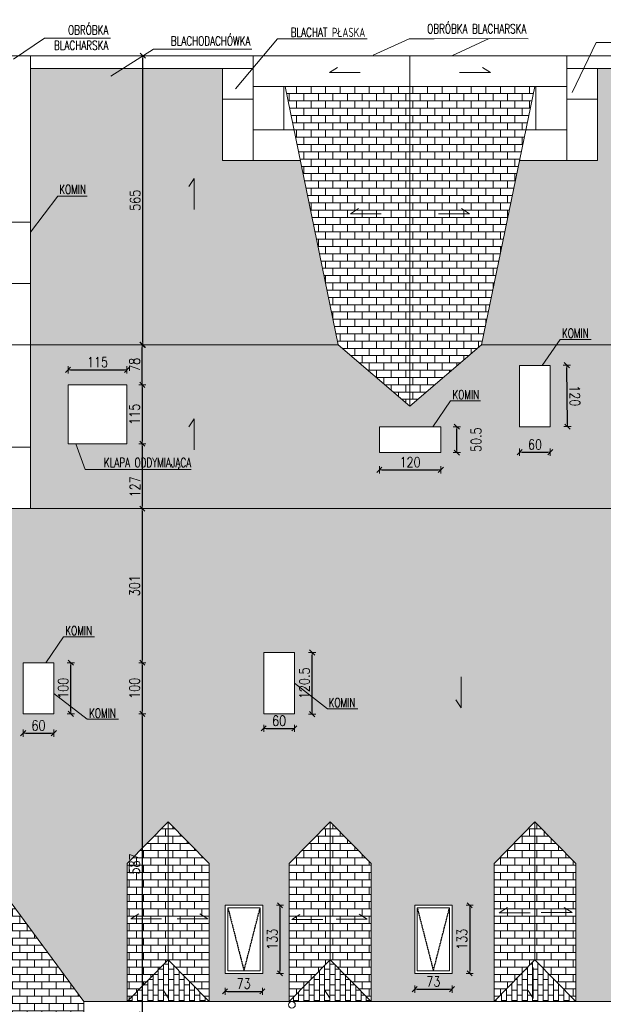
# Model space of a CAD drawing. Header units: millimetres. Extents: x 5973 to 39040, y 4443 to 37727.
# Tile 20 of 52: x 7624 to 8764, y 21206 to 23130. Entities that reach past the tile are written whole.
import ezdxf

# ---------------------------------------------------------------- set-up
doc = ezdxf.new("R2010")
doc.units = ezdxf.units.MM
doc.linetypes.add('DASHDOT', pattern=[1, 0.5, -0.25, 0, -0.25])
for name, color, linetype, lineweight in [('!MODUS_OPIS', 3, 'Continuous', 13), ('Cienka', 3, 'Continuous', 9), ('Widok', 1, 'Continuous', 15), ('WYMIAROWANIE', 1, 'Continuous', 18)]:
    doc.layers.add(name, color=color, linetype=linetype, lineweight=lineweight)
doc.layers.add('OSIE', color=1, linetype='DASHDOT')
doc.styles.add('TXT', font='simplex.shx', dxfattribs={"width": 0.8})
doc.dimstyles.new('DIM100', dxfattribs={"dimscale": 5, "dimtxt": 4, "dimasz": 1, "dimexe": 0, "dimexo": 0, "dimgap": 1, "dimtad": 1, "dimdec": 4, "dimrnd": 0.5, "dimdsep": 46, "dimtxsty": 'TXT', "dimblk1": 'TICK1', "dimblk2": 'TICK1', "dimsah": 1, "dimcen": 0, "dimse1": 1, "dimse2": 1, "dimclrd": 1, "dimclre": 7, "dimclrt": 9, "dimadec": 0, "dimazin": 0, "dimtfac": 1, "dimtdec": 4, "dimtmove": 2, "dimatfit": 3, "dimldrblk": 'TICK1', "dimfxl": 1, "dimtolj": 1, "dimarcsym": 0})
pattern_1 = [(90, (0.04, 0), (-10.16, 6e-16), []), (180, (0.04, 0), (-10.16, -10.16), [10.16, -10.16])]

# ---------------------------------------------------------------- blocks, each defined once
blk = doc.blocks.new('TICK1')
at = {"color": 2}
blk.add_line((-1, -1), (1, 1), dxfattribs=at)
at = {"color": 0}
for p, q in [((0, 0), (-1, 0)), ((0, -1.4), (0, 1.4))]:
    blk.add_line(p, q, dxfattribs=at)
blk = doc.blocks.new('*D18')
at = {"layer": 'Defpoints', "color": 0, "transparency": 16777216}
for p in [(7833.2, 22446.2), (7718.2, 22416.9), (7833.2, 22416.9)]:
    blk.add_point(p, dxfattribs=at)
at = {"layer": 'WYMIAROWANIE', "color": 1, "lineweight": -2, "transparency": 16777216}
blk.add_line((7723.2, 22446.2), (7828.2, 22446.2), dxfattribs=at)
at = {"layer": 'WYMIAROWANIE', "color": 1, "lineweight": -2, "transparency": 16777216, "xscale": 5, "yscale": 5, "zscale": 5, "rotation": 180}
blk.add_blockref('TICK1', (7718.2, 22446.2), dxfattribs=at)
at = {"layer": 'WYMIAROWANIE', "color": 1, "lineweight": -2, "transparency": 16777216, "xscale": 5, "yscale": 5, "zscale": 5}
blk.add_blockref('TICK1', (7833.2, 22446.2), dxfattribs=at)
at = {"layer": 'WYMIAROWANIE', "color": 9, "transparency": 16777216, "insert": (7775.7, 22461.2), "char_height": 20, "attachment_point": 5, "style": 'TXT'}
blk.add_mtext('\\A1;115', dxfattribs=at)
blk = doc.blocks.new('*D19')
at = {"layer": 'Defpoints', "color": 0, "transparency": 16777216}
for p in [(7833.2, 22416.9), (7833.2, 22301.9), (7863.2, 22301.9)]:
    blk.add_point(p, dxfattribs=at)
at = {"layer": 'WYMIAROWANIE', "color": 1, "lineweight": -2, "transparency": 16777216}
blk.add_line((7863.2, 22411.9), (7863.2, 22306.9), dxfattribs=at)
at = {"layer": 'WYMIAROWANIE', "color": 1, "lineweight": -2, "transparency": 16777216, "xscale": 5, "yscale": 5, "zscale": 5}
for p, rotation in [((7863.2, 22416.9), 90), ((7863.2, 22301.9), 270)]:
    blk.add_blockref('TICK1', p, dxfattribs=dict(at, rotation=rotation))
at = {"layer": 'WYMIAROWANIE', "color": 9, "transparency": 16777216, "insert": (7848.2, 22359.4), "char_height": 20, "attachment_point": 5, "rotation": 90, "style": 'TXT'}
blk.add_mtext('\\A1;115', dxfattribs=at)
blk = doc.blocks.new('*D20')
at = {"layer": 'Defpoints', "color": 0, "transparency": 16777216}
for p in [(7863.2, 22495), (7863.2, 22495), (7863.2, 22416.9)]:
    blk.add_point(p, dxfattribs=at)
at = {"layer": 'WYMIAROWANIE', "color": 1, "lineweight": -2, "transparency": 16777216}
blk.add_line((7863.2, 22421.9), (7863.2, 22490), dxfattribs=at)
at = {"layer": 'WYMIAROWANIE', "color": 1, "lineweight": -2, "transparency": 16777216, "xscale": 5, "yscale": 5, "zscale": 5}
for p, rotation in [((7863.2, 22495), 90), ((7863.2, 22416.9), 270)]:
    blk.add_blockref('TICK1', p, dxfattribs=dict(at, rotation=rotation))
at = {"layer": 'WYMIAROWANIE', "color": 9, "transparency": 16777216, "insert": (7848.2, 22456), "char_height": 20, "attachment_point": 5, "rotation": 90, "style": 'TXT'}
blk.add_mtext('\\A1;78', dxfattribs=at)
blk = doc.blocks.new('*D21')
at = {"layer": 'Defpoints', "color": 0, "transparency": 16777216}
for p in [(7863.2, 23060), (7864.4, 23060), (7863.2, 22495)]:
    blk.add_point(p, dxfattribs=at)
at = {"layer": 'WYMIAROWANIE', "color": 1, "lineweight": -2, "transparency": 16777216}
blk.add_line((7864.4, 22500), (7864.4, 23055), dxfattribs=at)
at = {"layer": 'WYMIAROWANIE', "color": 1, "lineweight": -2, "transparency": 16777216, "xscale": 5, "yscale": 5, "zscale": 5}
for p, rotation in [((7864.4, 23060), 90), ((7864.4, 22495), 270)]:
    blk.add_blockref('TICK1', p, dxfattribs=dict(at, rotation=rotation))
at = {"layer": 'WYMIAROWANIE', "color": 9, "transparency": 16777216, "insert": (7849.4, 22777.5), "char_height": 20, "attachment_point": 5, "rotation": 90, "style": 'TXT'}
blk.add_mtext('\\A1;565', dxfattribs=at)
blk = doc.blocks.new('*D22')
at = {"layer": 'Defpoints', "color": 0, "transparency": 16777216}
for p in [(7833.2, 22301.9), (7833.2, 22175), (7863.2, 22175)]:
    blk.add_point(p, dxfattribs=at)
at = {"layer": 'WYMIAROWANIE', "color": 1, "lineweight": -2, "transparency": 16777216}
blk.add_line((7863.2, 22296.9), (7863.2, 22180), dxfattribs=at)
at = {"layer": 'WYMIAROWANIE', "color": 1, "lineweight": -2, "transparency": 16777216, "xscale": 5, "yscale": 5, "zscale": 5}
for p, rotation in [((7863.2, 22301.9), 90), ((7863.2, 22175), 270)]:
    blk.add_blockref('TICK1', p, dxfattribs=dict(at, rotation=rotation))
at = {"layer": 'WYMIAROWANIE', "color": 9, "transparency": 16777216, "insert": (7849, 22217.5), "char_height": 20, "attachment_point": 5, "rotation": 90, "style": 'TXT'}
blk.add_mtext('\\A1;127', dxfattribs=at)
blk = doc.blocks.new('*D23')
at = {"layer": 'Defpoints', "color": 0, "transparency": 16777216}
for p in [(7864.4, 22175), (7690.5, 21874), (7863.2, 21874)]:
    blk.add_point(p, dxfattribs=at)
at = {"layer": 'WYMIAROWANIE', "color": 1, "lineweight": -2, "transparency": 16777216}
blk.add_line((7863.2, 22170), (7863.2, 21879), dxfattribs=at)
at = {"layer": 'WYMIAROWANIE', "color": 1, "lineweight": -2, "transparency": 16777216, "xscale": 5, "yscale": 5, "zscale": 5}
for p, rotation in [((7863.2, 22175), 90), ((7863.2, 21874), 270)]:
    blk.add_blockref('TICK1', p, dxfattribs=dict(at, rotation=rotation))
at = {"layer": 'WYMIAROWANIE', "color": 9, "transparency": 16777216, "insert": (7848.2, 22024.5), "char_height": 20, "attachment_point": 5, "rotation": 90, "style": 'TXT'}
blk.add_mtext('\\A1;301', dxfattribs=at)
blk = doc.blocks.new('*D24')
at = {"layer": 'Defpoints', "color": 0, "transparency": 16777216}
for p in [(7690.5, 21874), (7690.5, 21774), (7863.2, 21774)]:
    blk.add_point(p, dxfattribs=at)
at = {"layer": 'WYMIAROWANIE', "color": 1, "lineweight": -2, "transparency": 16777216}
blk.add_line((7863.2, 21869), (7863.2, 21779), dxfattribs=at)
at = {"layer": 'WYMIAROWANIE', "color": 1, "lineweight": -2, "transparency": 16777216, "xscale": 5, "yscale": 5, "zscale": 5}
for p, rotation in [((7863.2, 21874), 90), ((7863.2, 21774), 270)]:
    blk.add_blockref('TICK1', p, dxfattribs=dict(at, rotation=rotation))
at = {"layer": 'WYMIAROWANIE', "color": 9, "transparency": 16777216, "insert": (7848.2, 21824), "char_height": 20, "attachment_point": 5, "rotation": 90, "style": 'TXT'}
blk.add_mtext('\\A1;100', dxfattribs=at)
blk = doc.blocks.new('*D35')
at = {"layer": 'Defpoints', "color": 0, "transparency": 16777216}
for p in [(6842.5, 23323.6), (6842.5, 22485.1), (10363.6, 22485.1)]:
    blk.add_point(p, dxfattribs=at)
at = {"layer": 'WYMIAROWANIE', "color": 1, "lineweight": -2, "transparency": 16777216}
blk.add_line((10358.6, 23323.6), (6847.5, 23323.6), dxfattribs=at)
at = {"layer": 'WYMIAROWANIE', "color": 1, "lineweight": -2, "transparency": 16777216, "xscale": 5, "yscale": 5, "zscale": 5, "rotation": 180}
blk.add_blockref('TICK1', (6842.5, 23323.6), dxfattribs=at)
at = {"layer": 'WYMIAROWANIE', "color": 1, "lineweight": -2, "transparency": 16777216, "xscale": 5, "yscale": 5, "zscale": 5}
blk.add_blockref('TICK1', (10363.6, 23323.6), dxfattribs=at)
at = {"layer": 'WYMIAROWANIE', "color": 9, "transparency": 16777216, "insert": (8603, 23338.6), "char_height": 20, "attachment_point": 5, "style": 'TXT'}
blk.add_mtext('\\A1;3521', dxfattribs=at)
blk = doc.blocks.new('*D49')
at = {"layer": 'Defpoints', "color": 0, "transparency": 16777216}
for p in [(7909.6, 22897.2), (10641.8, 22897.2), (7909.6, 20379.1)]:
    blk.add_point(p, dxfattribs=at)
at = {"layer": 'WYMIAROWANIE', "color": 1, "lineweight": -2, "transparency": 16777216}
blk.add_line((10641.8, 20384.1), (10641.8, 22892.2), dxfattribs=at)
at = {"layer": 'WYMIAROWANIE', "color": 1, "lineweight": -2, "transparency": 16777216, "xscale": 5, "yscale": 5, "zscale": 5}
for p, rotation in [((10641.8, 22897.2), 90), ((10641.8, 20379.1), 270)]:
    blk.add_blockref('TICK1', p, dxfattribs=dict(at, rotation=rotation))
at = {"layer": 'WYMIAROWANIE', "color": 9, "transparency": 16777216, "insert": (10626.8, 21638.2), "char_height": 20, "attachment_point": 5, "rotation": 90, "style": 'TXT'}
blk.add_mtext('\\A1;2518', dxfattribs=at)
blk = doc.blocks.new('*D92')
at = {"layer": 'Defpoints', "color": 0, "transparency": 16777216}
for p in [(7630.5, 21770.5), (7690.5, 21770.5), (7690.5, 21736.3)]:
    blk.add_point(p, dxfattribs=at)
at = {"layer": 'WYMIAROWANIE', "color": 1, "lineweight": -2, "transparency": 16777216}
blk.add_line((7635.5, 21736.3), (7685.5, 21736.3), dxfattribs=at)
at = {"layer": 'WYMIAROWANIE', "color": 1, "lineweight": -2, "transparency": 16777216, "xscale": 5, "yscale": 5, "zscale": 5, "rotation": 180}
blk.add_blockref('TICK1', (7630.5, 21736.3), dxfattribs=at)
at = {"layer": 'WYMIAROWANIE', "color": 1, "lineweight": -2, "transparency": 16777216, "xscale": 5, "yscale": 5, "zscale": 5}
blk.add_blockref('TICK1', (7690.5, 21736.3), dxfattribs=at)
at = {"layer": 'WYMIAROWANIE', "color": 9, "transparency": 16777216, "insert": (7660.5, 21751.3), "char_height": 20, "attachment_point": 5, "style": 'TXT'}
blk.add_mtext('\\A1;60', dxfattribs=at)
blk = doc.blocks.new('*D93')
at = {"layer": 'Defpoints', "color": 0, "transparency": 16777216}
for p in [(7700, 21874), (7723.7, 21874), (7700, 21774)]:
    blk.add_point(p, dxfattribs=at)
at = {"layer": 'WYMIAROWANIE', "color": 1, "lineweight": -2, "transparency": 16777216}
blk.add_line((7723.7, 21779), (7723.7, 21869), dxfattribs=at)
at = {"layer": 'WYMIAROWANIE', "color": 1, "lineweight": -2, "transparency": 16777216, "xscale": 5, "yscale": 5, "zscale": 5}
for p, rotation in [((7723.7, 21874), 90), ((7723.7, 21774), 270)]:
    blk.add_blockref('TICK1', p, dxfattribs=dict(at, rotation=rotation))
at = {"layer": 'WYMIAROWANIE', "color": 9, "transparency": 16777216, "insert": (7708.7, 21824), "char_height": 20, "attachment_point": 5, "rotation": 90, "style": 'TXT'}
blk.add_mtext('\\A1;100', dxfattribs=at)
blk = doc.blocks.new('*D100')
at = {"layer": 'Defpoints', "color": 0, "transparency": 16777216}
for p in [(8100.5, 21765.9), (8160.5, 21765.9), (8160.5, 21745.6)]:
    blk.add_point(p, dxfattribs=at)
at = {"layer": 'WYMIAROWANIE', "color": 1, "lineweight": -2, "transparency": 16777216}
blk.add_line((8105.5, 21745.6), (8155.5, 21745.6), dxfattribs=at)
at = {"layer": 'WYMIAROWANIE', "color": 1, "lineweight": -2, "transparency": 16777216, "xscale": 5, "yscale": 5, "zscale": 5, "rotation": 180}
blk.add_blockref('TICK1', (8100.5, 21745.6), dxfattribs=at)
at = {"layer": 'WYMIAROWANIE', "color": 1, "lineweight": -2, "transparency": 16777216, "xscale": 5, "yscale": 5, "zscale": 5}
blk.add_blockref('TICK1', (8160.5, 21745.6), dxfattribs=at)
at = {"layer": 'WYMIAROWANIE', "color": 9, "transparency": 16777216, "insert": (8130.5, 21760.6), "char_height": 20, "attachment_point": 5, "style": 'TXT'}
blk.add_mtext('\\A1;60', dxfattribs=at)
blk = doc.blocks.new('*D101')
at = {"layer": 'Defpoints', "color": 0, "transparency": 16777216}
for p in [(8167, 21894), (8195.1, 21894), (8167, 21773.4)]:
    blk.add_point(p, dxfattribs=at)
at = {"layer": 'WYMIAROWANIE', "color": 1, "lineweight": -2, "transparency": 16777216}
blk.add_line((8195.1, 21778.4), (8195.1, 21889), dxfattribs=at)
at = {"layer": 'WYMIAROWANIE', "color": 1, "lineweight": -2, "transparency": 16777216, "xscale": 5, "yscale": 5, "zscale": 5}
for p, rotation in [((8195.1, 21894), 90), ((8195.1, 21773.4), 270)]:
    blk.add_blockref('TICK1', p, dxfattribs=dict(at, rotation=rotation))
at = {"layer": 'WYMIAROWANIE', "color": 9, "transparency": 16777216, "insert": (8180.1, 21833.7), "char_height": 20, "attachment_point": 5, "rotation": 90, "style": 'TXT'}
blk.add_mtext('\\A1;120.5', dxfattribs=at)
blk = doc.blocks.new('*D104')
at = {"layer": 'Defpoints', "color": 0, "transparency": 16777216}
for p in [(8395.5, 21262.1), (8468.5, 21262.1), (8468.5, 21236.1)]:
    blk.add_point(p, dxfattribs=at)
at = {"layer": 'WYMIAROWANIE', "color": 1, "lineweight": -2, "transparency": 16777216}
blk.add_line((8400.5, 21236.1), (8463.5, 21236.1), dxfattribs=at)
at = {"layer": 'WYMIAROWANIE', "color": 1, "lineweight": -2, "transparency": 16777216, "xscale": 5, "yscale": 5, "zscale": 5, "rotation": 180}
blk.add_blockref('TICK1', (8395.5, 21236.1), dxfattribs=at)
at = {"layer": 'WYMIAROWANIE', "color": 1, "lineweight": -2, "transparency": 16777216, "xscale": 5, "yscale": 5, "zscale": 5}
blk.add_blockref('TICK1', (8468.5, 21236.1), dxfattribs=at)
at = {"layer": 'WYMIAROWANIE', "color": 9, "transparency": 16777216, "insert": (8432, 21251.1), "char_height": 20, "attachment_point": 5, "style": 'TXT'}
blk.add_mtext('\\A1;73', dxfattribs=at)
blk = doc.blocks.new('*D105')
at = {"layer": 'Defpoints', "color": 0, "transparency": 16777216}
for p in [(8481.5, 21400), (8481.5, 21267), (8502.9, 21267)]:
    blk.add_point(p, dxfattribs=at)
at = {"layer": 'WYMIAROWANIE', "color": 1, "lineweight": -2, "transparency": 16777216}
blk.add_line((8502.9, 21395), (8502.9, 21272), dxfattribs=at)
at = {"layer": 'WYMIAROWANIE', "color": 1, "lineweight": -2, "transparency": 16777216, "xscale": 5, "yscale": 5, "zscale": 5}
for p, rotation in [((8502.9, 21400), 90), ((8502.9, 21267), 270)]:
    blk.add_blockref('TICK1', p, dxfattribs=dict(at, rotation=rotation))
at = {"layer": 'WYMIAROWANIE', "color": 9, "transparency": 16777216, "insert": (8487.9, 21333.5), "char_height": 20, "attachment_point": 5, "rotation": 90, "style": 'TXT'}
blk.add_mtext('\\A1;133', dxfattribs=at)
blk = doc.blocks.new('*D106')
at = {"layer": 'Defpoints', "color": 0, "transparency": 16777216}
for p in [(8024.9, 21257.9), (8097.9, 21257.9), (8097.9, 21231.8)]:
    blk.add_point(p, dxfattribs=at)
at = {"layer": 'WYMIAROWANIE', "color": 1, "lineweight": -2, "transparency": 16777216}
blk.add_line((8029.9, 21231.8), (8092.9, 21231.8), dxfattribs=at)
at = {"layer": 'WYMIAROWANIE', "color": 1, "lineweight": -2, "transparency": 16777216, "xscale": 5, "yscale": 5, "zscale": 5, "rotation": 180}
blk.add_blockref('TICK1', (8024.9, 21231.8), dxfattribs=at)
at = {"layer": 'WYMIAROWANIE', "color": 1, "lineweight": -2, "transparency": 16777216, "xscale": 5, "yscale": 5, "zscale": 5}
blk.add_blockref('TICK1', (8097.9, 21231.8), dxfattribs=at)
at = {"layer": 'WYMIAROWANIE', "color": 9, "transparency": 16777216, "insert": (8061.4, 21246.8), "char_height": 20, "attachment_point": 5, "style": 'TXT'}
blk.add_mtext('\\A1;73', dxfattribs=at)
blk = doc.blocks.new('*D107')
at = {"layer": 'Defpoints', "color": 0, "transparency": 16777216}
for p in [(8111.5, 21400), (8110.8, 21267), (8132.2, 21267)]:
    blk.add_point(p, dxfattribs=at)
at = {"layer": 'WYMIAROWANIE', "color": 1, "lineweight": -2, "transparency": 16777216}
blk.add_line((8132.2, 21395), (8132.2, 21272), dxfattribs=at)
at = {"layer": 'WYMIAROWANIE', "color": 1, "lineweight": -2, "transparency": 16777216, "xscale": 5, "yscale": 5, "zscale": 5}
for p, rotation in [((8132.2, 21400), 90), ((8132.2, 21267), 270)]:
    blk.add_blockref('TICK1', p, dxfattribs=dict(at, rotation=rotation))
at = {"layer": 'WYMIAROWANIE', "color": 9, "transparency": 16777216, "insert": (8117.2, 21333.5), "char_height": 20, "attachment_point": 5, "rotation": 90, "style": 'TXT'}
blk.add_mtext('\\A1;133', dxfattribs=at)
blk = doc.blocks.new('*D128')
at = {"layer": 'Defpoints', "color": 0, "transparency": 16777216}
for p in [(8600.5, 22335), (8660.5, 22335), (8660.5, 22285.3)]:
    blk.add_point(p, dxfattribs=at)
at = {"layer": 'WYMIAROWANIE', "color": 1, "lineweight": -2, "transparency": 16777216}
blk.add_line((8605.5, 22285.3), (8655.5, 22285.3), dxfattribs=at)
at = {"layer": 'WYMIAROWANIE', "color": 1, "lineweight": -2, "transparency": 16777216, "xscale": 5, "yscale": 5, "zscale": 5, "rotation": 180}
blk.add_blockref('TICK1', (8600.5, 22285.3), dxfattribs=at)
at = {"layer": 'WYMIAROWANIE', "color": 1, "lineweight": -2, "transparency": 16777216, "xscale": 5, "yscale": 5, "zscale": 5}
blk.add_blockref('TICK1', (8660.5, 22285.3), dxfattribs=at)
at = {"layer": 'WYMIAROWANIE', "color": 9, "transparency": 16777216, "insert": (8630.5, 22300.3), "char_height": 20, "attachment_point": 5, "style": 'TXT'}
blk.add_mtext('\\A1;60', dxfattribs=at)
blk = doc.blocks.new('*D129')
at = {"layer": 'Defpoints', "color": 0, "transparency": 16777216}
for p in [(8660.5, 22455), (8692.8, 22455.3), (8661.7, 22335)]:
    blk.add_point(p, dxfattribs=at)
at = {"layer": 'WYMIAROWANIE', "color": 1, "lineweight": -2, "transparency": 16777216}
blk.add_line((8693.9, 22340.3), (8692.9, 22450.3), dxfattribs=at)
at = {"layer": 'WYMIAROWANIE', "color": 1, "lineweight": -2, "transparency": 16777216, "xscale": 5, "yscale": 5, "zscale": 5}
for p, rotation in [((8692.8, 22455.3), 90.57167536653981), ((8694, 22335.3), 270.5716753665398)]:
    blk.add_blockref('TICK1', p, dxfattribs=dict(at, rotation=rotation))
at = {"layer": 'WYMIAROWANIE', "color": 9, "transparency": 16777216, "insert": (8708.4, 22395.5), "char_height": 20, "attachment_point": 5, "rotation": 270.5717, "style": 'TXT'}
blk.add_mtext('\\A1;120', dxfattribs=at)
blk = doc.blocks.new('*D130')
at = {"layer": 'Defpoints', "color": 0, "transparency": 16777216}
for p in [(8326.5, 22285), (8446.5, 22285), (8446.5, 22250.8)]:
    blk.add_point(p, dxfattribs=at)
at = {"layer": 'WYMIAROWANIE', "color": 1, "lineweight": -2, "transparency": 16777216}
blk.add_line((8331.5, 22250.8), (8441.5, 22250.8), dxfattribs=at)
at = {"layer": 'WYMIAROWANIE', "color": 1, "lineweight": -2, "transparency": 16777216, "xscale": 5, "yscale": 5, "zscale": 5, "rotation": 180}
blk.add_blockref('TICK1', (8326.5, 22250.8), dxfattribs=at)
at = {"layer": 'WYMIAROWANIE', "color": 1, "lineweight": -2, "transparency": 16777216, "xscale": 5, "yscale": 5, "zscale": 5}
blk.add_blockref('TICK1', (8446.5, 22250.8), dxfattribs=at)
at = {"layer": 'WYMIAROWANIE', "color": 9, "transparency": 16777216, "insert": (8386.5, 22265.8), "char_height": 20, "attachment_point": 5, "style": 'TXT'}
blk.add_mtext('\\A1;120', dxfattribs=at)
blk = doc.blocks.new('*D131')
at = {"layer": 'Defpoints', "color": 0, "transparency": 16777216}
for p in [(8446.5, 22335), (8477.9, 22335), (8446.5, 22284.4)]:
    blk.add_point(p, dxfattribs=at)
at = {"layer": 'WYMIAROWANIE', "color": 1, "lineweight": -2, "transparency": 16777216}
blk.add_line((8477.9, 22289.4), (8477.9, 22330), dxfattribs=at)
at = {"layer": 'WYMIAROWANIE', "color": 1, "lineweight": -2, "transparency": 16777216, "xscale": 5, "yscale": 5, "zscale": 5}
for p, rotation in [((8477.9, 22335), 90), ((8477.9, 22284.4), 270)]:
    blk.add_blockref('TICK1', p, dxfattribs=dict(at, rotation=rotation))
at = {"layer": 'WYMIAROWANIE', "color": 9, "transparency": 16777216, "insert": (8515.4, 22309.7), "char_height": 20, "attachment_point": 5, "rotation": 90, "style": 'TXT'}
blk.add_mtext('\\A1;50.5', dxfattribs=at)
blk = doc.blocks.new('*D134')
at = {"layer": 'Defpoints', "color": 0, "transparency": 16777216}
for p in [(7863.2, 21774), (7863.1, 21187), (7863.1, 21187)]:
    blk.add_point(p, dxfattribs=at)
at = {"layer": 'WYMIAROWANIE', "color": 1, "lineweight": -2, "transparency": 16777216}
blk.add_line((7863.2, 21769), (7863.1, 21192), dxfattribs=at)
at = {"layer": 'WYMIAROWANIE', "color": 1, "lineweight": -2, "transparency": 16777216, "xscale": 5, "yscale": 5, "zscale": 5}
for p, rotation in [((7863.2, 21774), 89.99483609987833), ((7863.1, 21187), 269.9948360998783)]:
    blk.add_blockref('TICK1', p, dxfattribs=dict(at, rotation=rotation))
at = {"layer": 'WYMIAROWANIE', "color": 9, "transparency": 16777216, "insert": (7848.2, 21480.5), "char_height": 20, "attachment_point": 5, "rotation": 89.9948, "style": 'TXT'}
blk.add_mtext('\\A1;587', dxfattribs=at)

msp = doc.modelspace()

# ---------------------------------------------------------------- hatches: boundary and pattern name
at = {"layer": 'Cienka', "transparency": 33554483}
h = msp.add_hatch(dxfattribs=at)
h.set_pattern_fill('AR-B816', color=256, scale=0.05, angle=90)
h.set_pattern_definition(pattern_1)
h.paths.add_polyline_path([(8752.49445, 22855.00517), (8600.28021, 22855.00517), (8526.14787, 22495.00517), (9108.4791, 22495.00517), (9108.4791, 23035.00517), (8752.49445, 23035.00517)])
h.paths.add_polyline_path([(7644.4791, 23035.00517), (7644.4791, 22495.00517), (8246.14787, 22495.00517), (8172.01553, 22855.00517), (8019.80128, 22855.00517), (8019.80128, 23035.00517)])
h.paths.add_polyline_path([(7829.4325, 22751.93374), (7829.4325, 22803.0766), (7869.4325, 22803.0766), (7869.4325, 22751.93374)], flags=24)
h.paths.add_polyline_path([(7700.00363, 22807.81341), (7758.20363, 22807.81341), (7758.20363, 22789.81341), (7700.00363, 22789.81341)], flags=24)
h.paths.add_polyline_path([(8682.19207, 22526.74382), (8740.39207, 22526.74382), (8740.39207, 22508.74382), (8682.19207, 22508.74382)], flags=24)
h = msp.add_hatch(dxfattribs=at)
h.set_pattern_fill('AR-B816', color=256, scale=0.07)
h.paths.add_polyline_path([(8142.15667, 23000.00517), (8246.14787, 22495.00517), (8386.14787, 22375.00517), (8386.14787, 23000.00517)])
h.paths.add_polyline_path([(8386.14787, 23000.00517), (8386.14787, 22375.00517), (8526.14787, 22495.00517), (8630.13906, 23000.00517)])
h = msp.add_hatch(dxfattribs=at)
h.set_pattern_fill('AR-B816', color=256, scale=0.05, angle=90)
h.set_pattern_definition(pattern_1)
h.paths.add_polyline_path([(7644.4791, 22175.00517), (9108.4791, 22175.00517), (9108.4791, 22495.00517), (8526.14787, 22495.00517), (8386.14787, 22375.00517), (8246.14787, 22495.00517), (7644.4791, 22495.00517)])
h.paths.add_polyline_path([(8326.4791, 22335.00517), (8446.4791, 22335.00517), (8446.4791, 22285.00517), (8326.4791, 22285.00517)], flags=16)
h.paths.add_polyline_path([(8600.4791, 22335.00517), (8600.4791, 22455.00517), (8660.4791, 22455.00517), (8660.4791, 22335.00517)], flags=16)
h.paths.add_polyline_path([(7833.20701, 22416.92749), (7833.20701, 22301.92749), (7718.20701, 22301.92749), (7718.20701, 22416.92749)], flags=16)
h = msp.add_hatch(dxfattribs=at)
h.set_pattern_fill('AR-B816', color=256, scale=0.05, angle=90)
h.set_pattern_definition([(90, (0.04, 0), (-10.16, 6e-16), []), (180, (0.04, 0), (-10.16, -10.16), [10.16, -10.16])])
h.paths.add_polyline_path([(7338.59852, 21768.00517), (7604.4791, 22175.00517), (9148.4791, 22175.00517), (9148.4791, 22055.00517), (9318.4791, 21750.50517), (9778.4791, 21750.50517), (9930.4791, 21604.03546), (9930.4791, 21499.00517), (9990.4791, 21499.00517), (9990.4791, 21546.21846), (10337.55114, 21211.7741), (7748.77606, 21212.00742)])
h.paths.add_polyline_path([(7913.59626, 21563.18894), (7993.59626, 21481.85586), (7993.59626, 21211.85586), (7833.59626, 21211.85586), (7833.59626, 21481.85586)])
h.paths.add_polyline_path([(8230.47685, 21563.18894), (8310.47685, 21481.85586), (8310.47685, 21211.85586), (8150.47685, 21211.85586), (8150.47685, 21481.85586)])
h.paths.add_polyline_path([(8630.47685, 21563.18894), (8710.47685, 21481.85586), (8710.47685, 21211.85586), (8550.47685, 21211.85586), (8550.47685, 21481.85586)])
h.paths.add_polyline_path([(9030.47685, 21563.18894), (9110.47685, 21481.85586), (9110.47685, 21211.85586), (8950.47685, 21211.85586), (8950.47685, 21481.85586)])
h.paths.add_polyline_path([(9430.46602, 21563.18894), (9510.46602, 21481.85586), (9510.46602, 21211.85586), (9350.46602, 21211.85586), (9350.46602, 21481.85586)])
h.paths.add_polyline_path([(9500.4791, 21614.00517), (9500.4791, 21734.00517), (9555.4791, 21734.00517), (9555.4791, 21614.00517)], flags=16)
h.paths.add_polyline_path([(7630.4791, 21774.00517), (7630.4791, 21874.00517), (7690.4791, 21874.00517), (7690.4791, 21774.00517)], flags=16)
h.paths.add_polyline_path([(8100.4791, 21774.00517), (8100.4791, 21894.00517), (8160.4791, 21894.00517), (8160.4791, 21774.00517)], flags=16)
h.paths.add_polyline_path([(8850.4791, 21584.00517), (8850.4791, 21704.00517), (8910.4791, 21704.00517), (8910.4791, 21584.00517)], flags=16)
h.paths.add_polyline_path([(8025.4791, 21267.00517), (8025.4791, 21400.00517), (8098.4791, 21400.00517), (8098.4791, 21267.00517)], flags=16)
h.paths.add_polyline_path([(8395.4791, 21267.00517), (8395.4791, 21400.00517), (8468.4791, 21400.00517), (8468.4791, 21267.00517)], flags=16)
h.paths.add_polyline_path([(8795.4791, 21267.00517), (8795.4791, 21400.00517), (8868.4791, 21400.00517), (8868.4791, 21267.00517)], flags=16)
h.paths.add_polyline_path([(9695.4791, 21267.00517), (9695.4791, 21400.00517), (9768.4791, 21400.00517), (9768.4791, 21267.00517)], flags=16)
h.paths.add_polyline_path([(8030.4791, 21272.00517), (8030.4791, 21395.00517), (8093.4791, 21395.00517), (8093.4791, 21272.00517)], flags=0)
h.paths.add_polyline_path([(8400.4791, 21272.00517), (8400.4791, 21395.00517), (8463.4791, 21395.00517), (8463.4791, 21272.00517)], flags=0)
h.paths.add_polyline_path([(8800.4791, 21272.00517), (8800.4791, 21395.00517), (8863.4791, 21395.00517), (8863.4791, 21272.00517)], flags=0)
h.paths.add_polyline_path([(9700.4791, 21272.00517), (9700.4791, 21395.00517), (9763.4791, 21395.00517), (9763.4791, 21272.00517)], flags=0)
h = msp.add_hatch(dxfattribs=at)
h.set_pattern_fill('AR-B816', color=256, scale=0.07)
h.paths.add_polyline_path([(7773.71793, 20566.97155), (7748.71793, 20566.97381), (7748.77606, 21212.00742), (7338.59852, 21768.00517), (7338.59852, 20566.97155)])
h.paths.add_polyline_path([(7560.71793, 21141.00517), (7693.71793, 21141.00517), (7693.71793, 21068.00517), (7560.71793, 21068.00517)], flags=16)
h.paths.add_polyline_path([(7560.71793, 20861.00517), (7693.71793, 20861.00517), (7693.71793, 20788.00517), (7560.71793, 20788.00517)], flags=16)
h.paths.add_polyline_path([(7565.71793, 21136.00517), (7688.71793, 21136.00517), (7688.71793, 21073.00517), (7565.71793, 21073.00517)], flags=0)
h.paths.add_polyline_path([(7565.71793, 20856.00517), (7688.71793, 20856.00517), (7688.71793, 20793.00517), (7565.71793, 20793.00517)], flags=0)
h = msp.add_hatch(dxfattribs=at)
h.set_pattern_fill('AR-B816', color=256, scale=0.07)
h.paths.add_polyline_path([(7913.59626, 21293.18894), (7913.59626, 21563.18894), (7833.59626, 21481.85586), (7833.59626, 21211.85586)])
h.paths.add_polyline_path([(7993.59626, 21211.85586), (7993.59626, 21481.85586), (7913.59626, 21563.18894), (7913.59626, 21293.18894)])
h.paths.add_polyline_path([(8230.47685, 21293.18894), (8230.47685, 21563.18894), (8150.47685, 21481.85586), (8150.47685, 21211.85586)])
h.paths.add_polyline_path([(8310.47685, 21211.85586), (8310.47685, 21481.85586), (8230.47685, 21563.18894), (8230.47685, 21293.18894)])
h.paths.add_polyline_path([(8630.47685, 21293.18894), (8630.47685, 21563.18894), (8550.47685, 21481.85586), (8550.47685, 21211.85586)])
h.paths.add_polyline_path([(8710.47685, 21211.85586), (8710.47685, 21481.85586), (8630.47685, 21563.18894), (8630.47685, 21293.18894)])
h.paths.add_polyline_path([(9030.47685, 21293.18894), (9030.47685, 21563.18894), (8950.47685, 21481.85586), (8950.47685, 21211.85586)])
h.paths.add_polyline_path([(9110.47685, 21211.85586), (9110.47685, 21481.85586), (9030.47685, 21563.18894), (9030.47685, 21293.18894)])
h = msp.add_hatch(dxfattribs=at)
h.set_pattern_fill('AR-B816', color=256, scale=0.05, angle=90)
h.set_pattern_definition(pattern_1)
h.paths.add_polyline_path([(7993.59626, 21211.85586), (7913.59626, 21293.18894), (7833.59626, 21211.85586)])
h.paths.add_polyline_path([(8310.47685, 21211.85586), (8230.47685, 21293.18894), (8150.47685, 21211.85586)])
h.paths.add_polyline_path([(8710.47685, 21211.85586), (8630.47685, 21293.18894), (8550.47685, 21211.85586)])
h.paths.add_polyline_path([(9110.47685, 21211.85586), (9030.47685, 21293.18894), (8950.47685, 21211.85586)])

# ---------------------------------------------------------------- linework, layer by layer
at = {"layer": '!MODUS_OPIS', "ltscale": 0.7}
for points in [[(7611.52183, 23053.07593), (7672.2275, 23094.49582), (7801.3605, 23094.49582)], [(8045.50358, 22995.04335), (8127.31807, 23092.82576), (8302.46134, 23092.82576)], [(8314.64623, 23061.16469), (8384.56083, 23093.2243), (8540.94904, 23093.48149)], [(8433.71701, 23093.2243), (8384.56083, 23093.2243)], [(8467.94494, 23060.00517), (8540.94904, 23093.48149), (8617.48236, 23093.2243)], [(7801.58261, 23019.94537), (7885.40693, 23072.88048), (8077.58549, 23072.88048)], [(8703.10978, 22987.88245), (8750.0379, 23085.66486), (8929.03271, 23085.66486)], [(8289.20332, 23026.99098), (8228.92075, 23026.99098), (8244.61933, 23037.03807)], [(8483.09242, 23026.99098), (8543.37499, 23026.99098), (8527.6764, 23037.03807)], [(7964.32409, 22759.54636), (7964.32409, 22819.82892), (7954.277, 22804.13034)], [(7644.4791, 22715.00517), (7698.52449, 22785.3668), (7755.41227, 22785.3668)], [(8330.23912, 22751.30774), (8269.95655, 22751.30774), (8285.65514, 22761.35483)], [(8442.05662, 22751.30774), (8502.33919, 22751.30774), (8486.6406, 22761.35483)], [(8644.81235, 22455.00517), (8679.52449, 22505.3668), (8740.07295, 22505.3668)], [(8430.81235, 22335.00517), (8465.52449, 22385.3668), (8524.25238, 22385.3668)], [(7964.32409, 22290.14609), (7964.32409, 22350.42865), (7954.277, 22334.73007)], [(7733.20701, 22301.92749), (7751.76541, 22251.57608), (7958.75454, 22251.57608)], [(7674.81235, 21874.00517), (7709.52449, 21924.3668), (7769.74618, 21924.3668)], [(8486.18045, 21846.27407), (8486.18045, 21785.99151), (8476.13336, 21801.69009)], [(8160.4791, 21834.00517), (8225.21367, 21783.73494), (8284.70485, 21783.73494)], [(7690.4791, 21814.00517), (7755.21367, 21763.73494), (7816.64992, 21763.73494)], [(8621.10901, 21385.30618), (8560.82644, 21385.30618), (8576.52503, 21395.35328)], [(8642.78371, 21385.83943), (8703.06628, 21385.83943), (8687.36769, 21395.88653)], [(7900.93074, 21373.5134), (7840.64817, 21373.5134), (7856.34676, 21383.5605)], [(7931.07187, 21373.36044), (7991.35444, 21373.36044), (7975.65586, 21383.40753)], [(8215.86572, 21371.93099), (8155.58315, 21371.93099), (8171.28174, 21381.97808)], [(8242.16384, 21372.62951), (8302.44641, 21372.62951), (8286.74782, 21382.67661)], [(8229.36792, 21279.06282), (8229.36792, 21218.78025), (8219.32082, 21234.47884)], [(8627.0146, 21278.2907), (8627.0146, 21218.00814), (8616.9675, 21233.70672)], [(7914.45429, 21277.80694), (7914.45429, 21217.52437), (7904.40719, 21233.22295)]]:
    msp.add_lwpolyline(points, dxfattribs=at)
at = {"layer": 'Cienka'}
for points in [[(8019.80128, 22975.00517), (8079.80128, 22975.00517), (8079.80128, 22975.00517), (8079.80128, 23035.00517), (8079.80128, 22855.00517)], [(8752.49445, 22975.00517), (8692.49445, 22975.00517), (8692.49445, 22975.00517), (8692.49445, 23035.00517), (8692.49445, 22855.00517)], [(8139.80128, 22915.00517), (8139.80128, 23000.00517)], [(8632.49445, 22915.00517), (8632.49445, 23000.00517)], [(8079.80128, 22855.00517), (8079.80128, 22915.00517), (8139.80128, 22915.00517)], [(8139.80128, 22915.00517), (8159.66014, 22915.00517)], [(8632.49445, 22915.00517), (8612.6356, 22915.00517)], [(8692.49445, 22855.00517), (8692.49445, 22915.00517), (8632.49445, 22915.00517)]]:
    msp.add_lwpolyline(points, dxfattribs=at)
at = {"layer": 'OSIE', "transparency": 33554687}
for points in [[(8030.4791, 21395.00517), (8061.9791, 21272.00517), (8093.4791, 21395.00517)], [(8400.4791, 21395.00517), (8431.9791, 21272.00517), (8463.4791, 21395.00517)]]:
    msp.add_lwpolyline(points, dxfattribs=at)
at = {"layer": 'Widok'}
for p, q in [((7913.59626, 21563.18894), (7913.59626, 21293.18894)), ((7913.59626, 21563.18894), (7913.59626, 21293.18894)), ((8230.47685, 21563.18894), (8230.47685, 21293.18894)), ((8230.47685, 21563.18894), (8230.47685, 21293.18894)), ((8630.47685, 21563.18894), (8630.47685, 21293.18894)), ((8630.47685, 21563.18894), (8630.47685, 21293.18894))]:
    msp.add_line(p, q, dxfattribs=at)
for points in [[(10363.59909, 22314.00517), (9903.4791, 22314.00517), (9903.4791, 22900.00517), (9148.4791, 22900.00517), (9148.4791, 23060.00517), (7604.4791, 23060.00517), (7604.4791, 22900.00517), (6842.4791, 22900.00517), (6842.4791, 21959.00517), (6903.4791, 21959.00517), (6903.4791, 20541.97155)], [(7604.4791, 23060.00517), (7604.4791, 23060.00517), (7644.4791, 23060.00517), (7644.4791, 22735.00517)], [(8079.80128, 23060.00517), (8079.80128, 23000.00517), (8692.49445, 23000.00517)], [(8386.14787, 23060.00517), (8129.80128, 23060.00517)], [(8386.14787, 23060.00517), (8386.14787, 22375.00517)], [(8386.14787, 23060.00517), (8642.49445, 23060.00517)], [(8692.49445, 23060.00517), (8692.49445, 23000.00517)], [(7644.4791, 23035.00517), (7644.4791, 23035.00517), (8079.80128, 23035.00517)], [(8079.80128, 23035.00517), (8019.80128, 23035.00517), (8019.80128, 22975.00517)], [(9108.4791, 23035.00517), (9108.4791, 23035.00517), (8692.49445, 23035.00517)], [(8692.49445, 23035.00517), (8752.49445, 23035.00517), (8752.49445, 22975.00517)], [(8142.15667, 23000.00517), (8246.14787, 22495.00517)], [(8630.13906, 23000.00517), (8526.14787, 22495.00517)], [(8019.80128, 22975.00517), (8019.80128, 22855.00517), (8172.01553, 22855.00517)], [(8752.49445, 22975.00517), (8752.49445, 22855.00517), (8600.28021, 22855.00517)], [(7604.4791, 22615.00517), (7604.4791, 22175.00517), (9148.4791, 22175.00517), (9878.4791, 22875.00517)], [(7594.4791, 22615.00517), (7594.4791, 22615.00517), (7594.4791, 22735.00517), (7644.4791, 22735.00517), (7644.4791, 22615.00517), (7594.4791, 22615.00517)], [(7604.4791, 22615.00517), (7604.4791, 22495.00517), (8246.14787, 22495.00517)], [(7644.4791, 22615.00517), (7644.4791, 22175.00517)], [(8246.14787, 22495.00517), (8386.14787, 22375.00517), (8386.14787, 22495.00517)], [(8526.14787, 22495.00517), (8386.14787, 22375.00517)], [(8526.14787, 22495.00517), (9108.4791, 22495.00517)], [(8660.4791, 22335.00517), (8660.4791, 22335.00517), (8660.4791, 22455.00517), (8600.4791, 22455.00517), (8600.4791, 22335.00517), (8660.4791, 22335.00517)], [(7718.20701, 22416.92749), (7718.20701, 22301.92749), (7718.20701, 22301.92749), (7833.20701, 22301.92749), (7833.20701, 22416.92749), (7718.20701, 22416.92749)], [(8326.4791, 22285.00517), (8326.4791, 22285.00517), (8446.4791, 22285.00517), (8446.4791, 22335.00517), (8326.4791, 22335.00517), (8326.4791, 22285.00517)], [(7604.4791, 22175.00517), (7604.4791, 22175.00517), (7604.4791, 22295.00517), (7644.4791, 22295.00517), (7644.4791, 22175.00517), (7604.4791, 22175.00517)], [(7748.71793, 20566.97381), (7748.77606, 21212.00742), (10338.4975, 21211.77402), (10338.4975, 22289.83107)], [(8160.4791, 21774.00517), (8160.4791, 21774.00517), (8160.4791, 21894.00517), (8100.4791, 21894.00517), (8100.4791, 21774.00517), (8160.4791, 21774.00517)], [(7690.4791, 21774.00517), (7690.4791, 21774.00517), (7690.4791, 21874.00517), (7630.4791, 21874.00517), (7630.4791, 21774.00517), (7690.4791, 21774.00517)], [(7748.77606, 21212.00742), (7338.59852, 21768.00517)], [(7913.59626, 21563.18894), (7913.59626, 21563.18894), (7833.59626, 21481.85586), (7913.59626, 21563.18894), (7993.59626, 21481.85586)], [(8230.47685, 21563.18894), (8230.47685, 21563.18894), (8150.47685, 21481.85586), (8230.47685, 21563.18894), (8310.47685, 21481.85586)], [(8630.47685, 21563.18894), (8630.47685, 21563.18894), (8550.47685, 21481.85586), (8630.47685, 21563.18894), (8710.47685, 21481.85586)], [(7833.59626, 21211.85586), (7833.59626, 21481.85586)], [(7913.59626, 21293.18894), (7913.59626, 21471.56228)], [(7993.59626, 21211.85586), (7993.59626, 21481.85586)], [(8150.47685, 21211.85586), (8150.47685, 21481.85586)], [(8230.47685, 21293.18894), (8230.47685, 21471.56228)], [(8310.47685, 21211.85586), (8310.47685, 21481.85586)], [(8550.47685, 21211.85586), (8550.47685, 21481.85586)], [(8630.47685, 21293.18894), (8630.47685, 21471.56228)], [(8710.47685, 21211.85586), (8710.47685, 21481.85586)], [(8098.4791, 21267.00517), (8025.4791, 21267.00517), (8025.4791, 21400.00517), (8098.4791, 21400.00517), (8098.4791, 21267.00517)], [(8468.4791, 21267.00517), (8395.4791, 21267.00517), (8395.4791, 21400.00517), (8468.4791, 21400.00517), (8468.4791, 21267.00517)], [(7913.59626, 21293.18894), (7913.59626, 21293.18894), (7833.59626, 21211.85586), (7913.59626, 21293.18894), (7993.59626, 21211.85586)], [(8230.47685, 21293.18894), (8230.47685, 21293.18894), (8150.47685, 21211.85586), (8230.47685, 21293.18894), (8310.47685, 21211.85586)], [(8630.47685, 21293.18894), (8630.47685, 21293.18894), (8550.47685, 21211.85586), (8630.47685, 21293.18894), (8710.47685, 21211.85586)], [(7833.59626, 21211.85586), (7993.59626, 21211.85586)], [(8150.47685, 21211.85586), (8310.47685, 21211.85586)], [(8550.47685, 21211.85586), (8710.47685, 21211.85586)]]:
    msp.add_lwpolyline(points, dxfattribs=at)
for points in [[(8093.4791, 21272.00517), (8030.4791, 21272.00517), (8030.4791, 21395.00517), (8093.4791, 21395.00517)], [(8463.4791, 21272.00517), (8400.4791, 21272.00517), (8400.4791, 21395.00517), (8463.4791, 21395.00517)]]:
    msp.add_lwpolyline(points, close=True, dxfattribs=at)
msp.add_circle((8155.63867, 21205.46823), 6.5, dxfattribs=at)

# ---------------------------------------------------------------- texts
at = {"layer": '!MODUS_OPIS', "ltscale": 0.7, "char_height": 18, "attachment_point": 3, "style": 'TXT'}
for s, width, insert in [('{\\W0.7;OBRÓBKA BLACHARSKA}', 243.2790853, (8613.81961, 23121.62006)), ('{\\W0.7;OBRÓBKA \\PBLACHARSKA}', 231.6936553, (7797.01427, 23119.21534)), ('{\\W0.7;BLACHAT PŁASKA}', 202.8482185, (8298.95835, 23114.6138)), ('{\\W0.7;BLACHODACHÓWKA}', 202.8482185, (8074.54519, 23097.83769)), ('{\\W0.7;KOMIN}', 202.8482185, (7753.40363, 22807.81341)), ('{\\W0.7;KOMIN}', 202.8482185, (8735.59207, 22526.74382)), ('{\\W0.7;KOMIN}', 202.8482185, (8521.59207, 22406.74382)), ('{\\W0.7;KLAPA ODDYMIAJĄCA}', 202.8482185, (7958.75454, 22273.97195)), ('{\\W0.7;KOMIN}', 202.8482185, (7765.27515, 21945.61705)), ('{\\W0.7;KOMIN}', 202.8482185, (8279.69666, 21804.99311)), ('{\\W0.7;KOMIN}', 202.8482185, (7811.59816, 21784.1612))]:
    msp.add_mtext_dynamic_manual_height_columns(s, width=width, gutter_width=12.5, heights=[0], dxfattribs=dict(at, insert=insert))

# ---------------------------------------------------------------- dimensions: what is measured, and where the dimension line sits
at = {"layer": 'WYMIAROWANIE'}
for base, p1, p2, picture, middle in [((6842.4791, 23323.59), (10363.59909, 22485.05805), (6842.4791, 22485.05805), '*D35', (8603.0391, 23338.59)), ((7833.20701, 22446.24126), (7718.20701, 22416.92749), (7833.20701, 22416.92749), '*D18', (7775.70701, 22461.24126)), ((8660.4791, 22285.32052), (8600.4791, 22335.00517), (8660.4791, 22335.00517), '*D128', (8630.4791, 22300.32052)), ((8446.4791, 22250.79627), (8326.4791, 22285.00517), (8446.4791, 22285.00517), '*D130', (8386.4791, 22265.79627)), ((7690.4791, 21736.32688), (7630.4791, 21770.45176), (7690.4791, 21770.45176), '*D92', (7660.4791, 21751.32688)), ((8160.4791, 21745.57636), (8100.4791, 21765.89209), (8160.4791, 21765.89209), '*D100', (8130.4791, 21760.57636)), ((8097.8541, 21231.84513), (8024.8541, 21257.89448), (8097.8541, 21257.89448), '*D106', (8061.3541, 21246.84513)), ((8468.4791, 21236.08798), (8395.4791, 21262.13733), (8468.4791, 21262.13733), '*D104', (8431.9791, 21251.08798))]:
    dim = msp.add_linear_dim(base=base, p1=p1, p2=p2, dimstyle='DIM100', override={"dimtxsty": 'TXT', "dimldrblk": 'TICK1'}, dxfattribs=at)
    dim.commit()
    dim.dimension.update_dxf_attribs({"geometry": picture, "text_midpoint": middle})
for base, p1, p2, picture, middle in [((7864.4325, 23060.00517), (7863.1825, 22495.00517), (7863.1825, 23060.00517), '*D21', (7849.4325, 22777.50517)), ((10641.81381, 22897.17244), (7909.5763, 20379.13882), (7909.5763, 22897.17244), '*D49', (10626.81381, 21638.15563)), ((7863.1825, 22495.00517), (7863.1825, 22416.92749), (7863.1825, 22495.00517), '*D20', (7848.1825, 22455.96633)), ((7863.1825, 22301.92749), (7833.20701, 22416.92749), (7833.20701, 22301.92749), '*D19', (7848.1825, 22359.42749)), ((8477.90521, 22335.00517), (8446.4791, 22284.38017), (8446.4791, 22335.00517), '*D131', (8515.40521, 22309.69267)), ((7863.1825, 21874.00517), (7864.4325, 22175.00517), (7690.4791, 21874.00517), '*D23', (7848.1825, 22024.50517)), ((8195.1479, 21894.00517), (8166.96957, 21773.38017), (8166.96957, 21894.00517), '*D101', (8180.1479, 21833.69267)), ((7863.1825, 21774.00517), (7690.4791, 21874.00517), (7690.4791, 21774.00517), '*D24', (7848.1825, 21824.00517)), ((7723.70159, 21874.00517), (7699.98662, 21774.00517), (7699.98662, 21874.00517), '*D93', (7708.70159, 21824.00517)), ((8132.24099, 21267.00517), (8111.46003, 21400.00517), (8110.83503, 21267.00517), '*D107', (8117.24099, 21333.50517)), ((8502.86599, 21267.00517), (8481.46003, 21400.00517), (8481.46003, 21267.00517), '*D105', (8487.86599, 21333.50517))]:
    dim = msp.add_linear_dim(base=base, p1=p1, p2=p2, angle=90, dimstyle='DIM100', override={"dimtxsty": 'TXT', "dimldrblk": 'TICK1'}, dxfattribs=at)
    dim.commit()
    dim.dimension.update_dxf_attribs({"geometry": picture, "text_midpoint": middle})
for p1, p2, distance, picture, middle in [((8661.67646, 22335.00517), (8660.4791, 22455.00517), -32.3227, '*D129', (8708.39813, 22395.47733)), ((7863.1825, 21774.00517), (7863.12959, 21186.99712), 0, '*D134', (7848.15604, 21480.5025))]:
    dim = msp.add_aligned_dim(p1=p1, p2=p2, distance=distance, dimstyle='DIM100', override={"dimtxsty": 'TXT', "dimldrblk": 'TICK1'}, dxfattribs=at)
    dim.commit()
    dim.dimension.update_dxf_attribs({"geometry": picture, "text_midpoint": middle})
dim = msp.add_linear_dim(base=(7863.1825, 22175.00517), p1=(7833.20701, 22301.92749), p2=(7833.20701, 22175.00517), angle=90, dimstyle='DIM100', override={"dimtxsty": 'TXT', "dimldrblk": 'TICK1'}, dxfattribs=at)
dim.commit()
dim.dimension.update_dxf_attribs({"geometry": '*D22', "text_midpoint": (7849.0194, 22217.4841), "dimtype": 160})

doc.saveas('drawing.dxf')
